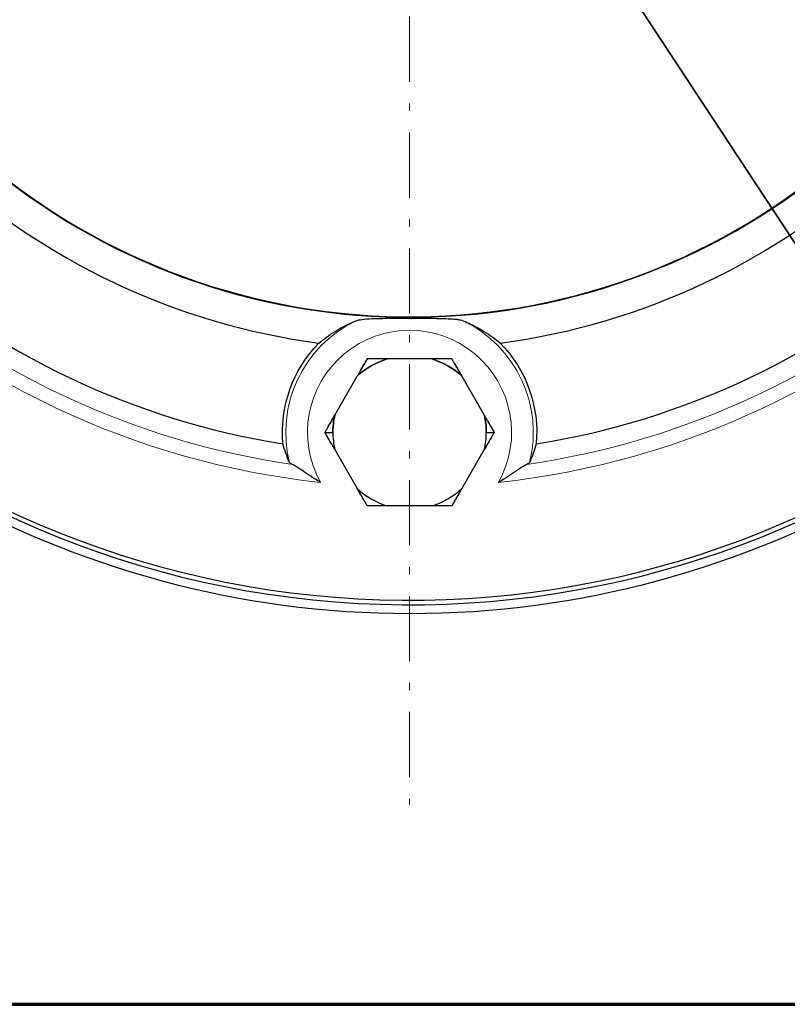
# Model space of a CAD drawing. Header units: millimetres. Extents: x 18 to 610, y -123 to 280.
# Tile 56 of 87: x 424 to 477, y -120 to -52. Entities that reach past the tile are written whole.
import ezdxf

# ---------------------------------------------------------------- set-up
doc = ezdxf.new("R2010")
doc.units = ezdxf.units.MM
doc.linetypes.add('CENTER', pattern=[8, 4.5, -1.5, 0.5, -1.5])
doc.linetypes.add('SOLID', pattern=[0])
doc.styles.add('Arial', font='Arial.ttf', dxfattribs={"height": 5})
doc.dimstyles.get("Standard").update_dxf_attribs({"dimtxt": 5, "dimasz": 5, "dimexe": 0.18, "dimexo": 0.0625, "dimgap": 0.09, "dimtad": 0, "dimtih": 1, "dimtoh": 1, "dimdec": 4, "dimzin": 0, "dimdsep": 46, "dimtxsty": 'Arial', "dimcen": 0.09, "dimadec": 0, "dimazin": 0, "dimtfac": 1, "dimtdec": 4, "dimtofl": 0, "dimtmove": 0, "dimatfit": 3, "dimfxl": 0, "dimtolj": 1, "dimtzin": 0, "dimarcsym": 0})

# ---------------------------------------------------------------- blocks, each defined once
blk = doc.blocks.new('*D6')
at = {"color": 0, "lineweight": -2}
for p, q in [((486.476, -81.347), (396.595, 55.183)), ((414.899, 27.379), (483.727, -77.171))]:
    blk.add_line(p, q, dxfattribs=at)
at = {"color": 0}
blk.add_solid([(483.031, -77.629), (484.423, -76.712), (486.476, -81.347)], dxfattribs=at)
at = {"layer": 'Defpoints', "color": 0}
for p in [(414.899, 27.379), (486.476, -81.347)]:
    blk.add_point(p, dxfattribs=at)
at = {"color": 0, "lineweight": 9, "insert": (408.419, 46.661), "char_height": 5, "attachment_point": 5, "rotation": 303.35809, "style": 'Arial'}
blk.add_mtext('\\A1;Ø130.2', dxfattribs=at)
blk = doc.blocks.new('BlockOfCenters_3', base_point=(450.688, -26.984))
at = {"color": 6, "linetype": 'CENTER', "lineweight": 9}
blk.add_lwpolyline([(450.688, 52.216), (450.688, -106.184)], dxfattribs=at)
blk = doc.blocks.new('BlockOfViews_4')
at = {"linetype": 'SOLID', "lineweight": 30}
for p, q in [((452.244, -75.418, 15.99), (449.131, -75.418, 15.99)), ((445.522, -79.299, 15.99), (447.078, -76.603, 15.99)), ((454.297, -76.603, 15.99), (455.853, -79.299, 15.99)), ((444.838, -80.484, 15.672), (445.388, -80.484, 15.99)), ((455.988, -80.484, 15.99), (456.538, -80.484, 15.672)), ((445.522, -81.669, 15.99), (447.078, -84.365, 15.99)), ((455.853, -81.669, 15.99), (454.297, -84.365, 15.99)), ((452.244, -85.55, 15.99), (449.131, -85.55, 15.99))]:
    blk.add_line(p, q, dxfattribs=at)
for centre, radius, start, end in [((450.688, -26.984, -6.25), 65.4, 15.07441, 348.97592), ((450.688, -26.984, 11.75), 65.086, 15.14938, 348.92124), ((450.688, -26.984, 11.75), 45.553, 184.40639, 346.29591), ((450.688, -26.984, 11.75), 45.519, 184.40986, 346.31303), ((450.688, -26.984, -9.95), 66, 210.10029, 329.89971), ((450.688, -26.984, 3.55), 47.75, 226.99472, 262.46339), ((450.688, -26.984, 3.55), 47.75, 277.53661, 313.00528), ((450.688, -26.984, 3.55), 55, 228.61214, 260.84598), ((450.688, -26.984, 3.55), 55, 279.15402, 311.38786), ((450.688, -80.484, 15.99), 5.3, 107.07994, 132.92006), ((450.688, -80.484, 15.99), 5.3, 47.07994, 72.92006), ((450.688, -80.484, 15.99), 5.3, 167.07994, 180), ((450.688, -80.484, 15.99), 5.3, 0, 12.92006), ((450.688, -80.484, 15.99), 5.3, 180, 192.92006), ((450.688, -80.484, 15.99), 5.3, 180, 192.92006), ((450.688, -80.484, 15.99), 5.3, 347.07994, 0), ((450.688, -80.484, 15.99), 5.3, 347.07994, 0), ((450.688, -80.484, 15.99), 5.3, 227.07994, 252.92006), ((450.688, -80.484, 15.99), 5.3, 227.07994, 252.92006), ((450.688, -80.484, 15.99), 5.3, 287.07994, 312.92006), ((450.688, -80.484, 15.99), 5.3, 287.07994, 312.92006)]:
    blk.add_arc(centre, radius, start, end, dxfattribs=at)
at = {"color": 196, "linetype": 'SOLID', "lineweight": 9}
for centre, radius, start, end in [((450.688, -26.984, 11.75), 57.285, 225.61865, 263.83946), ((450.688, -26.984, 11.75), 57.285, 276.16054, 314.38135), ((450.688, -80.484, 10.302), 8.551, 115.64085, 194.04437), ((450.688, -80.484, 10.302), 8.551, 345.95563, 64.35915)]:
    blk.add_arc(centre, radius, start, end, dxfattribs=at)
at = {"color": 196, "linetype": 'SOLID', "lineweight": 9, "extrusion": (0, 0, -1)}
for centre, radius, start, end in [((-450.688, -26.984, -10.924), 56.3, 278.26577, 312.27611), ((-450.688, -26.984, -10.924), 56.3, 227.72389, 261.73423), ((-450.688, -80.484, -11.75), 7.051, 330.66922, 209.33078)]:
    blk.add_arc(centre, radius, start, end, dxfattribs=at)
at = {"linetype": 'SOLID', "lineweight": 30, "extrusion": (-2.45015e-16, 0, -1)}
for start, end in [(354.77902, 44.53718), (135.46282, 185.22098)]:
    blk.add_arc((-450.688, -80.484, -3.55), 8.786, start, end, dxfattribs=at)
at = {"linetype": 'SOLID', "lineweight": 30, "extrusion": (0, 0, -1)}
for start, end in [(47.07994, 72.92006), (107.07994, 132.92006), (0, 12.92006), (167.07994, 180)]:
    blk.add_arc((-450.688, -80.484, -15.99), 5.3, start, end, dxfattribs=at)
at = {"linetype": 'SOLID', "lineweight": 30, "extrusion": (-0.866025, 0.5, -9.51527e-13)}
blk.add_arc((-155.077, 3.738, -425.483), 12.435, 101.83877, 106.30282, dxfattribs=at)
at = {"linetype": 'SOLID', "lineweight": 30, "extrusion": (0.866025, 0.5, -5.62356e-12)}
blk.add_arc((-295.611, 3.738, 355.131), 12.435, 75.56329, 80.17313, dxfattribs=at)
at = {"linetype": 'SOLID', "lineweight": 30, "extrusion": (-0.866025, 0.5, 7.44699e-12)}
blk.add_arc((-156.208, 3.738, -425.483), 12.435, 75.56317, 80.17313, dxfattribs=at)
at = {"linetype": 'SOLID', "lineweight": 30, "extrusion": (0.866025, 0.5, -1.09426e-11)}
blk.add_arc((-294.479, 3.738, 355.131), 12.435, 101.83886, 106.30282, dxfattribs=at)
at = {"linetype": 'SOLID', "lineweight": 30, "extrusion": (-0.866025, -0.5, 9.12311e-12)}
blk.add_arc((295.611, 3.738, -344.999), 12.435, 101.83888, 106.30282, dxfattribs=at)
at = {"linetype": 'SOLID', "lineweight": 30, "extrusion": (0.866025, -0.5, 8.65531e-12)}
blk.add_arc((155.077, 3.738, 435.615), 12.435, 75.56325, 80.17313, dxfattribs=at)
at = {"linetype": 'SOLID', "lineweight": 30, "extrusion": (-0.866025, -0.5, 2.99193e-12)}
blk.add_arc((294.479, 3.738, -344.999), 12.435, 75.56331, 80.17313, dxfattribs=at)
at = {"linetype": 'SOLID', "lineweight": 30, "extrusion": (0.866025, -0.5, -2.16781e-12)}
blk.add_arc((156.208, 3.738, 435.615), 12.435, 101.83883, 106.30282, dxfattribs=at)
at = {"linetype": 'SOLID', "lineweight": 30, "extrusion": (-1.18332e-12, -1, 5.09917e-12)}
blk.add_arc((451.253, 3.738, 85.55), 12.435, 101.8388, 106.30282, dxfattribs=at)
at = {"linetype": 'SOLID', "lineweight": 30, "extrusion": (1.18332e-12, -1, 5.09917e-12)}
blk.add_arc((450.122, 3.738, 85.55), 12.435, 75.5633, 80.17313, dxfattribs=at)
at = {"linetype": 'SOLID', "lineweight": 30}
for points, knots in [([(446.988, -72.775, 10.302), (447.06, -72.746, 10.434), (447.16, -72.722, 10.551), (447.433, -72.677, 10.795), (447.647, -72.655, 10.934), (448.307, -72.618, 11.222), (448.732, -72.611, 11.325), (449.451, -72.605, 11.438), (449.771, -72.604, 11.468), (450.349, -72.604, 11.499), (450.62, -72.604, 11.503), (451.165, -72.604, 11.494), (451.452, -72.604, 11.479), (452.095, -72.606, 11.418), (452.469, -72.608, 11.36), (453.383, -72.629, 11.123), (453.717, -72.654, 10.939), (454.023, -72.69, 10.723), (454.118, -72.705, 10.644), (454.273, -72.737, 10.478), (454.337, -72.755, 10.394), (454.388, -72.775, 10.302)], [0, 0, 0, 0, 0.45794, 0.45794, 1.10276, 1.10276, 1.970198, 1.970198, 2.627273, 2.627273, 3.184393, 3.184393, 3.773575, 3.773575, 4.537836, 4.537836, 5.748772, 5.748772, 6.336689, 6.336689, 6.847113, 6.847113, 6.847113, 6.847113]), ([(444.425, -74.321, 3.55), (444.743, -74.054, 4.694), (445.115, -73.778, 5.892), (445.828, -73.336, 7.823), (446.134, -73.166, 8.571), (446.636, -72.926, 9.634), (446.807, -72.849, 9.973), (446.988, -72.775, 10.302)], [1.040291, 1.040291, 1.040291, 1.040291, 4.553172, 4.553172, 6.829758, 6.829758, 7.937867, 7.937867, 7.937867, 7.937867]), ([(454.388, -72.775, 10.302), (454.568, -72.849, 9.973), (454.74, -72.926, 9.634), (455.241, -73.166, 8.571), (455.547, -73.336, 7.823), (456.26, -73.778, 5.892), (456.632, -74.054, 4.694), (456.95, -74.321, 3.55)], [1.168477, 1.168477, 1.168477, 1.168477, 2.276586, 2.276586, 4.553172, 4.553172, 8.066053, 8.066053, 8.066053, 8.066053]), ([(447.763, -75.418, 15.672), (447.751, -75.438, 15.679), (447.739, -75.459, 15.686), (447.715, -75.5, 15.7), (447.703, -75.52, 15.706), (447.679, -75.562, 15.719), (447.668, -75.582, 15.726), (447.644, -75.623, 15.739), (447.632, -75.644, 15.745), (447.608, -75.685, 15.758), (447.596, -75.706, 15.764), (447.572, -75.747, 15.777), (447.56, -75.768, 15.783), (447.536, -75.809, 15.795), (447.524, -75.83, 15.801), (447.5, -75.872, 15.813), (447.488, -75.892, 15.819), (447.464, -75.934, 15.831), (447.452, -75.955, 15.836), (447.428, -75.996, 15.848), (447.416, -76.017, 15.853), (447.392, -76.059, 15.865), (447.38, -76.079, 15.87), (447.356, -76.121, 15.881), (447.344, -76.142, 15.886), (447.32, -76.184, 15.897), (447.308, -76.204, 15.902), (447.284, -76.246, 15.912), (447.272, -76.267, 15.917), (447.248, -76.309, 15.927), (447.236, -76.33, 15.932), (447.212, -76.372, 15.941), (447.2, -76.393, 15.946), (447.175, -76.435, 15.955), (447.163, -76.456, 15.96), (447.139, -76.498, 15.969), (447.127, -76.519, 15.973), (447.103, -76.561, 15.982), (447.091, -76.582, 15.986), (447.078, -76.603, 15.99)], [0, 0, 0, 0, 0.042359, 0.042359, 0.0847181, 0.0847181, 0.1270771, 0.1270771, 0.1694361, 0.1694361, 0.2117951, 0.2117951, 0.2541542, 0.2541542, 0.2965132, 0.2965132, 0.3388722, 0.3388722, 0.3812312, 0.3812312, 0.4235903, 0.4235903, 0.4659493, 0.4659493, 0.5083083, 0.5083083, 0.5506673, 0.5506673, 0.5930264, 0.5930264, 0.6353854, 0.6353854, 0.6777444, 0.6777444, 0.7201034, 0.7201034, 0.7624625, 0.7624625, 0.8048215, 0.8048215, 0.8048215, 0.8048215]), ([(449.131, -75.418, 15.99), (449.107, -75.418, 15.986), (449.082, -75.418, 15.982), (449.034, -75.418, 15.973), (449.01, -75.418, 15.969), (448.961, -75.418, 15.96), (448.937, -75.418, 15.955), (448.889, -75.418, 15.946), (448.864, -75.418, 15.941), (448.816, -75.418, 15.932), (448.792, -75.418, 15.927), (448.744, -75.418, 15.917), (448.719, -75.418, 15.912), (448.671, -75.418, 15.902), (448.647, -75.418, 15.897), (448.599, -75.418, 15.886), (448.575, -75.418, 15.881), (448.527, -75.418, 15.87), (448.503, -75.418, 15.864), (448.455, -75.418, 15.853), (448.431, -75.418, 15.848), (448.383, -75.418, 15.836), (448.359, -75.418, 15.831), (448.311, -75.418, 15.819), (448.287, -75.418, 15.813), (448.239, -75.418, 15.801), (448.215, -75.418, 15.795), (448.167, -75.418, 15.783), (448.143, -75.418, 15.777), (448.096, -75.418, 15.764), (448.072, -75.418, 15.758), (448.024, -75.418, 15.745), (448, -75.418, 15.739), (447.953, -75.418, 15.726), (447.929, -75.418, 15.719), (447.881, -75.418, 15.706), (447.857, -75.418, 15.7), (447.81, -75.418, 15.686), (447.786, -75.418, 15.679), (447.763, -75.418, 15.672)], [0, 0, 0, 0, 0.0280098, 0.0280098, 0.0560196, 0.0560196, 0.0840294, 0.0840294, 0.1120392, 0.1120392, 0.1400489, 0.1400489, 0.1680587, 0.1680587, 0.1960685, 0.1960685, 0.2240783, 0.2240783, 0.2520881, 0.2520881, 0.2800979, 0.2800979, 0.3081077, 0.3081077, 0.3361175, 0.3361175, 0.3641273, 0.3641273, 0.3921371, 0.3921371, 0.4201468, 0.4201468, 0.4481566, 0.4481566, 0.4761664, 0.4761664, 0.5041762, 0.5041762, 0.532186, 0.532186, 0.532186, 0.532186]), ([(453.613, -75.418, 15.672), (453.589, -75.418, 15.679), (453.565, -75.418, 15.686), (453.518, -75.418, 15.7), (453.494, -75.418, 15.706), (453.446, -75.418, 15.719), (453.423, -75.418, 15.726), (453.375, -75.418, 15.739), (453.351, -75.418, 15.745), (453.304, -75.418, 15.758), (453.28, -75.418, 15.764), (453.232, -75.418, 15.777), (453.208, -75.418, 15.783), (453.16, -75.418, 15.795), (453.136, -75.418, 15.801), (453.088, -75.418, 15.813), (453.064, -75.418, 15.819), (453.017, -75.418, 15.831), (452.993, -75.418, 15.836), (452.945, -75.418, 15.848), (452.921, -75.418, 15.853), (452.872, -75.418, 15.864), (452.848, -75.418, 15.87), (452.8, -75.418, 15.881), (452.776, -75.418, 15.886), (452.728, -75.418, 15.897), (452.704, -75.418, 15.902), (452.656, -75.418, 15.912), (452.632, -75.418, 15.917), (452.583, -75.418, 15.927), (452.559, -75.418, 15.932), (452.511, -75.418, 15.941), (452.487, -75.418, 15.946), (452.438, -75.418, 15.955), (452.414, -75.418, 15.96), (452.366, -75.418, 15.969), (452.341, -75.418, 15.973), (452.293, -75.418, 15.982), (452.269, -75.418, 15.986), (452.244, -75.418, 15.99)], [0, 0, 0, 0, 0.0423631, 0.0423631, 0.0847261, 0.0847261, 0.1270892, 0.1270892, 0.1694523, 0.1694523, 0.2118154, 0.2118154, 0.2541784, 0.2541784, 0.2965415, 0.2965415, 0.3389046, 0.3389046, 0.3812676, 0.3812676, 0.4236307, 0.4236307, 0.4659938, 0.4659938, 0.5083568, 0.5083568, 0.5507199, 0.5507199, 0.593083, 0.593083, 0.6354461, 0.6354461, 0.6778091, 0.6778091, 0.7201722, 0.7201722, 0.7625353, 0.7625353, 0.8048983, 0.8048983, 0.8048983, 0.8048983]), ([(454.297, -76.603, 15.99), (454.285, -76.582, 15.986), (454.272, -76.561, 15.982), (454.248, -76.519, 15.973), (454.236, -76.498, 15.969), (454.212, -76.456, 15.96), (454.2, -76.435, 15.955), (454.176, -76.393, 15.946), (454.163, -76.372, 15.941), (454.139, -76.33, 15.932), (454.127, -76.309, 15.927), (454.103, -76.267, 15.917), (454.091, -76.246, 15.912), (454.067, -76.204, 15.902), (454.055, -76.184, 15.897), (454.031, -76.142, 15.886), (454.019, -76.121, 15.881), (453.995, -76.079, 15.87), (453.983, -76.059, 15.864), (453.959, -76.017, 15.853), (453.947, -75.996, 15.848), (453.923, -75.955, 15.836), (453.911, -75.934, 15.831), (453.887, -75.892, 15.819), (453.875, -75.872, 15.813), (453.851, -75.83, 15.801), (453.839, -75.809, 15.795), (453.815, -75.768, 15.783), (453.803, -75.747, 15.777), (453.779, -75.706, 15.764), (453.767, -75.685, 15.758), (453.743, -75.644, 15.745), (453.731, -75.623, 15.739), (453.708, -75.582, 15.726), (453.696, -75.562, 15.719), (453.672, -75.52, 15.706), (453.66, -75.5, 15.7), (453.636, -75.459, 15.686), (453.624, -75.438, 15.679), (453.613, -75.418, 15.672)], [0, 0, 0, 0, 0.0280135, 0.0280135, 0.056027, 0.056027, 0.0840405, 0.0840405, 0.112054, 0.112054, 0.1400675, 0.1400675, 0.1680811, 0.1680811, 0.1960946, 0.1960946, 0.2241081, 0.2241081, 0.2521216, 0.2521216, 0.2801351, 0.2801351, 0.3081486, 0.3081486, 0.3361621, 0.3361621, 0.3641756, 0.3641756, 0.3921891, 0.3921891, 0.4202026, 0.4202026, 0.4482162, 0.4482162, 0.4762297, 0.4762297, 0.5042432, 0.5042432, 0.5322567, 0.5322567, 0.5322567, 0.5322567]), ([(445.522, -79.299, 15.99), (445.51, -79.32, 15.986), (445.497, -79.341, 15.982), (445.473, -79.383, 15.973), (445.461, -79.404, 15.969), (445.437, -79.446, 15.96), (445.425, -79.467, 15.955), (445.4, -79.509, 15.946), (445.388, -79.53, 15.941), (445.364, -79.572, 15.932), (445.352, -79.593, 15.927), (445.328, -79.634, 15.917), (445.316, -79.655, 15.912), (445.292, -79.697, 15.902), (445.28, -79.718, 15.897), (445.256, -79.76, 15.886), (445.244, -79.78, 15.881), (445.22, -79.822, 15.87), (445.208, -79.843, 15.864), (445.183, -79.885, 15.853), (445.171, -79.905, 15.848), (445.147, -79.947, 15.836), (445.135, -79.968, 15.831), (445.112, -80.009, 15.819), (445.1, -80.03, 15.813), (445.076, -80.071, 15.801), (445.064, -80.092, 15.795), (445.04, -80.133, 15.783), (445.028, -80.154, 15.777), (445.004, -80.196, 15.764), (444.992, -80.216, 15.758), (444.968, -80.258, 15.745), (444.956, -80.278, 15.739), (444.933, -80.319, 15.726), (444.921, -80.34, 15.719), (444.897, -80.381, 15.706), (444.885, -80.402, 15.7), (444.861, -80.443, 15.686), (444.849, -80.463, 15.679), (444.838, -80.484, 15.672)], [0, 0, 0, 0, 0.0280169, 0.0280169, 0.0560337, 0.0560337, 0.0840506, 0.0840506, 0.1120674, 0.1120674, 0.1400843, 0.1400843, 0.1681012, 0.1681012, 0.196118, 0.196118, 0.2241349, 0.2241349, 0.2521517, 0.2521517, 0.2801686, 0.2801686, 0.3081855, 0.3081855, 0.3362023, 0.3362023, 0.3642192, 0.3642192, 0.392236, 0.392236, 0.4202529, 0.4202529, 0.4482698, 0.4482698, 0.4762866, 0.4762866, 0.5043035, 0.5043035, 0.5323203, 0.5323203, 0.5323203, 0.5323203]), ([(456.538, -80.484, 15.672), (456.526, -80.463, 15.679), (456.514, -80.443, 15.686), (456.49, -80.402, 15.7), (456.478, -80.381, 15.706), (456.455, -80.34, 15.719), (456.443, -80.319, 15.726), (456.419, -80.278, 15.739), (456.407, -80.257, 15.745), (456.383, -80.216, 15.758), (456.371, -80.196, 15.764), (456.347, -80.154, 15.777), (456.335, -80.133, 15.783), (456.312, -80.092, 15.795), (456.3, -80.071, 15.801), (456.276, -80.03, 15.813), (456.264, -80.009, 15.819), (456.24, -79.968, 15.831), (456.228, -79.947, 15.836), (456.204, -79.905, 15.848), (456.192, -79.884, 15.853), (456.168, -79.843, 15.864), (456.156, -79.822, 15.87), (456.132, -79.78, 15.881), (456.12, -79.76, 15.886), (456.095, -79.718, 15.897), (456.083, -79.697, 15.902), (456.059, -79.655, 15.912), (456.047, -79.634, 15.917), (456.023, -79.593, 15.927), (456.011, -79.572, 15.932), (455.987, -79.53, 15.941), (455.975, -79.509, 15.946), (455.95, -79.467, 15.955), (455.938, -79.446, 15.96), (455.914, -79.404, 15.969), (455.902, -79.383, 15.973), (455.878, -79.341, 15.982), (455.866, -79.32, 15.986), (455.853, -79.299, 15.99)], [0, 0, 0, 0, 0.0423557, 0.0423557, 0.0847113, 0.0847113, 0.127067, 0.127067, 0.1694227, 0.1694227, 0.2117784, 0.2117784, 0.254134, 0.254134, 0.2964897, 0.2964897, 0.3388454, 0.3388454, 0.3812011, 0.3812011, 0.4235567, 0.4235567, 0.4659124, 0.4659124, 0.5082681, 0.5082681, 0.5506237, 0.5506237, 0.5929794, 0.5929794, 0.6353351, 0.6353351, 0.6776908, 0.6776908, 0.7200464, 0.7200464, 0.7624021, 0.7624021, 0.8047578, 0.8047578, 0.8047578, 0.8047578]), ([(445.522, -81.669, 15.99), (445.51, -81.648, 15.986), (445.497, -81.627, 15.982), (445.473, -81.585, 15.973), (445.461, -81.564, 15.969), (445.437, -81.522, 15.96), (445.425, -81.501, 15.955), (445.4, -81.459, 15.946), (445.388, -81.438, 15.941), (445.364, -81.396, 15.932), (445.352, -81.375, 15.927), (445.328, -81.333, 15.917), (445.316, -81.312, 15.912), (445.292, -81.271, 15.902), (445.28, -81.25, 15.897), (445.256, -81.208, 15.886), (445.244, -81.187, 15.881), (445.22, -81.146, 15.87), (445.208, -81.125, 15.864), (445.183, -81.083, 15.853), (445.171, -81.062, 15.848), (445.147, -81.021, 15.836), (445.135, -81, 15.831), (445.112, -80.959, 15.819), (445.1, -80.938, 15.813), (445.076, -80.896, 15.801), (445.064, -80.876, 15.795), (445.04, -80.834, 15.783), (445.028, -80.814, 15.777), (445.004, -80.772, 15.764), (444.992, -80.752, 15.758), (444.968, -80.71, 15.745), (444.956, -80.69, 15.739), (444.933, -80.648, 15.726), (444.921, -80.628, 15.719), (444.897, -80.587, 15.706), (444.885, -80.566, 15.7), (444.861, -80.525, 15.686), (444.849, -80.504, 15.679), (444.838, -80.484, 15.672)], [0, 0, 0, 0, 0.0280169, 0.0280169, 0.0560337, 0.0560337, 0.0840506, 0.0840506, 0.1120674, 0.1120674, 0.1400843, 0.1400843, 0.1681012, 0.1681012, 0.196118, 0.196118, 0.2241349, 0.2241349, 0.2521517, 0.2521517, 0.2801686, 0.2801686, 0.3081855, 0.3081855, 0.3362023, 0.3362023, 0.3642192, 0.3642192, 0.392236, 0.392236, 0.4202529, 0.4202529, 0.4482698, 0.4482698, 0.4762866, 0.4762866, 0.5043035, 0.5043035, 0.5323203, 0.5323203, 0.5323203, 0.5323203]), ([(456.538, -80.484, 15.672), (456.526, -80.504, 15.679), (456.514, -80.525, 15.686), (456.49, -80.566, 15.7), (456.478, -80.587, 15.706), (456.455, -80.628, 15.719), (456.443, -80.648, 15.726), (456.419, -80.69, 15.739), (456.407, -80.71, 15.745), (456.383, -80.752, 15.758), (456.371, -80.772, 15.764), (456.347, -80.814, 15.777), (456.335, -80.834, 15.783), (456.312, -80.876, 15.795), (456.3, -80.896, 15.801), (456.276, -80.938, 15.813), (456.264, -80.959, 15.819), (456.24, -81, 15.831), (456.228, -81.021, 15.836), (456.204, -81.062, 15.848), (456.192, -81.083, 15.853), (456.168, -81.125, 15.864), (456.156, -81.146, 15.87), (456.132, -81.187, 15.881), (456.12, -81.208, 15.886), (456.095, -81.25, 15.897), (456.083, -81.271, 15.902), (456.059, -81.313, 15.912), (456.047, -81.333, 15.917), (456.023, -81.375, 15.927), (456.011, -81.396, 15.932), (455.987, -81.438, 15.941), (455.975, -81.459, 15.946), (455.95, -81.501, 15.955), (455.938, -81.522, 15.96), (455.914, -81.564, 15.969), (455.902, -81.585, 15.973), (455.878, -81.627, 15.982), (455.866, -81.648, 15.986), (455.853, -81.669, 15.99)], [0, 0, 0, 0, 0.0423557, 0.0423557, 0.0847113, 0.0847113, 0.127067, 0.127067, 0.1694227, 0.1694227, 0.2117784, 0.2117784, 0.254134, 0.254134, 0.2964897, 0.2964897, 0.3388454, 0.3388454, 0.3812011, 0.3812011, 0.4235567, 0.4235567, 0.4659124, 0.4659124, 0.5082681, 0.5082681, 0.5506237, 0.5506237, 0.5929794, 0.5929794, 0.6353351, 0.6353351, 0.6776908, 0.6776908, 0.7200464, 0.7200464, 0.7624021, 0.7624021, 0.8047578, 0.8047578, 0.8047578, 0.8047578]), ([(442.393, -82.559, 10.302), (442.302, -82.352, 9.219), (442.216, -82.135, 8.075), (442.062, -81.702, 5.784), (441.994, -81.487, 4.637), (441.938, -81.283, 3.55)], [0.999786, 0.999786, 0.999786, 0.999786, 4.184941, 4.184941, 7.373204, 7.373204, 7.373204, 7.373204]), ([(459.438, -81.283, 3.55), (459.381, -81.487, 4.637), (459.313, -81.702, 5.784), (459.16, -82.135, 8.075), (459.073, -82.352, 9.219), (458.983, -82.559, 10.302)], [0.996678, 0.996678, 0.996678, 0.996678, 4.184941, 4.184941, 7.370096, 7.370096, 7.370096, 7.370096]), ([(442.594, -82.699, 10.924), (442.537, -82.674, 10.828), (442.491, -82.649, 10.727), (442.424, -82.602, 10.518), (442.402, -82.58, 10.411), (442.393, -82.559, 10.302)], [0.000001, 0.000001, 0.000001, 0.000001, 0.3407237, 0.3407237, 0.6743841, 0.6743841, 0.6743841, 0.6743841]), ([(444.54, -83.938, 11.75), (444.535, -83.935, 11.75), (444.53, -83.932, 11.75), (444.045, -83.647, 11.748), (443.636, -83.372, 11.668), (443.113, -83.019, 11.435), (442.953, -82.91, 11.329), (442.738, -82.775, 11.127), (442.658, -82.728, 11.032), (442.594, -82.699, 10.924)], [-1.964888, -1.964888, -1.964888, -1.964888, -1.954554, -1.954554, -0.968363, -0.968363, -0.388603, -0.388603, -0.000048, -0.000048, -0.000048, -0.000048]), ([(458.782, -82.699, 10.924), (458.717, -82.728, 11.032), (458.637, -82.775, 11.127), (458.423, -82.91, 11.329), (458.262, -83.019, 11.435), (457.74, -83.372, 11.668), (457.33, -83.647, 11.748), (456.845, -83.932, 11.75), (456.84, -83.935, 11.75), (456.835, -83.938, 11.75)], [-3.311029, -3.311029, -3.311029, -3.311029, -2.652797, -2.652797, -1.670656, -1.670656, 0, 0, 0.017506, 0.017506, 0.017506, 0.017506]), ([(458.983, -82.559, 10.302), (458.973, -82.58, 10.411), (458.952, -82.602, 10.518), (458.884, -82.649, 10.727), (458.838, -82.674, 10.828), (458.782, -82.699, 10.924)], [0, 0, 0, 0, 0.3334746, 0.3334746, 0.6740164, 0.6740164, 0.6740164, 0.6740164]), ([(447.763, -85.55, 15.672), (447.751, -85.53, 15.679), (447.739, -85.509, 15.686), (447.715, -85.468, 15.7), (447.703, -85.447, 15.706), (447.679, -85.406, 15.719), (447.668, -85.386, 15.726), (447.644, -85.344, 15.739), (447.632, -85.324, 15.745), (447.608, -85.282, 15.758), (447.596, -85.262, 15.764), (447.572, -85.22, 15.777), (447.56, -85.2, 15.783), (447.536, -85.158, 15.795), (447.524, -85.138, 15.801), (447.5, -85.096, 15.813), (447.488, -85.075, 15.819), (447.464, -85.034, 15.831), (447.452, -85.013, 15.836), (447.428, -84.972, 15.848), (447.416, -84.951, 15.853), (447.392, -84.909, 15.865), (447.38, -84.888, 15.87), (447.356, -84.847, 15.881), (447.344, -84.826, 15.886), (447.32, -84.784, 15.897), (447.308, -84.763, 15.902), (447.284, -84.722, 15.912), (447.272, -84.701, 15.917), (447.248, -84.659, 15.927), (447.236, -84.638, 15.932), (447.212, -84.596, 15.941), (447.2, -84.575, 15.946), (447.175, -84.533, 15.955), (447.163, -84.512, 15.96), (447.139, -84.47, 15.969), (447.127, -84.449, 15.973), (447.103, -84.407, 15.982), (447.091, -84.386, 15.986), (447.078, -84.365, 15.99)], [0, 0, 0, 0, 0.042359, 0.042359, 0.0847181, 0.0847181, 0.1270771, 0.1270771, 0.1694361, 0.1694361, 0.2117951, 0.2117951, 0.2541542, 0.2541542, 0.2965132, 0.2965132, 0.3388722, 0.3388722, 0.3812312, 0.3812312, 0.4235903, 0.4235903, 0.4659493, 0.4659493, 0.5083083, 0.5083083, 0.5506673, 0.5506673, 0.5930264, 0.5930264, 0.6353854, 0.6353854, 0.6777444, 0.6777444, 0.7201034, 0.7201034, 0.7624625, 0.7624625, 0.8048215, 0.8048215, 0.8048215, 0.8048215]), ([(454.297, -84.365, 15.99), (454.285, -84.386, 15.986), (454.272, -84.407, 15.982), (454.248, -84.449, 15.973), (454.236, -84.47, 15.969), (454.212, -84.512, 15.96), (454.2, -84.533, 15.955), (454.176, -84.575, 15.946), (454.163, -84.596, 15.941), (454.139, -84.638, 15.932), (454.127, -84.659, 15.927), (454.103, -84.701, 15.917), (454.091, -84.722, 15.912), (454.067, -84.763, 15.902), (454.055, -84.784, 15.897), (454.031, -84.826, 15.886), (454.019, -84.847, 15.881), (453.995, -84.888, 15.87), (453.983, -84.909, 15.864), (453.959, -84.951, 15.853), (453.947, -84.972, 15.848), (453.923, -85.013, 15.836), (453.911, -85.034, 15.831), (453.887, -85.075, 15.819), (453.875, -85.096, 15.813), (453.851, -85.138, 15.801), (453.839, -85.158, 15.795), (453.815, -85.2, 15.783), (453.803, -85.22, 15.777), (453.779, -85.262, 15.764), (453.767, -85.282, 15.758), (453.743, -85.324, 15.745), (453.731, -85.344, 15.739), (453.708, -85.386, 15.726), (453.696, -85.406, 15.719), (453.672, -85.447, 15.706), (453.66, -85.468, 15.7), (453.636, -85.509, 15.686), (453.624, -85.53, 15.679), (453.613, -85.55, 15.672)], [0, 0, 0, 0, 0.0280135, 0.0280135, 0.056027, 0.056027, 0.0840405, 0.0840405, 0.112054, 0.112054, 0.1400675, 0.1400675, 0.1680811, 0.1680811, 0.1960946, 0.1960946, 0.2241081, 0.2241081, 0.2521216, 0.2521216, 0.2801351, 0.2801351, 0.3081486, 0.3081486, 0.3361621, 0.3361621, 0.3641756, 0.3641756, 0.3921891, 0.3921891, 0.4202026, 0.4202026, 0.4482162, 0.4482162, 0.4762297, 0.4762297, 0.5042432, 0.5042432, 0.5322567, 0.5322567, 0.5322567, 0.5322567]), ([(449.131, -85.55, 15.99), (449.107, -85.55, 15.986), (449.082, -85.55, 15.982), (449.034, -85.55, 15.973), (449.01, -85.55, 15.969), (448.961, -85.55, 15.96), (448.937, -85.55, 15.955), (448.889, -85.55, 15.946), (448.864, -85.55, 15.941), (448.816, -85.55, 15.932), (448.792, -85.55, 15.927), (448.744, -85.55, 15.917), (448.719, -85.55, 15.912), (448.671, -85.55, 15.902), (448.647, -85.55, 15.897), (448.599, -85.55, 15.886), (448.575, -85.55, 15.881), (448.527, -85.55, 15.87), (448.503, -85.55, 15.864), (448.455, -85.55, 15.853), (448.431, -85.55, 15.848), (448.383, -85.55, 15.836), (448.359, -85.55, 15.831), (448.311, -85.55, 15.819), (448.287, -85.55, 15.813), (448.239, -85.55, 15.801), (448.215, -85.55, 15.795), (448.167, -85.55, 15.783), (448.143, -85.55, 15.777), (448.096, -85.55, 15.764), (448.072, -85.55, 15.758), (448.024, -85.55, 15.745), (448, -85.55, 15.739), (447.953, -85.55, 15.726), (447.929, -85.55, 15.719), (447.881, -85.55, 15.706), (447.857, -85.55, 15.7), (447.81, -85.55, 15.686), (447.786, -85.55, 15.679), (447.763, -85.55, 15.672)], [0, 0, 0, 0, 0.0280098, 0.0280098, 0.0560196, 0.0560196, 0.0840294, 0.0840294, 0.1120392, 0.1120392, 0.1400489, 0.1400489, 0.1680587, 0.1680587, 0.1960685, 0.1960685, 0.2240783, 0.2240783, 0.2520881, 0.2520881, 0.2800979, 0.2800979, 0.3081077, 0.3081077, 0.3361175, 0.3361175, 0.3641273, 0.3641273, 0.3921371, 0.3921371, 0.4201468, 0.4201468, 0.4481566, 0.4481566, 0.4761664, 0.4761664, 0.5041762, 0.5041762, 0.532186, 0.532186, 0.532186, 0.532186]), ([(453.613, -85.55, 15.672), (453.589, -85.55, 15.679), (453.565, -85.55, 15.686), (453.518, -85.55, 15.7), (453.494, -85.55, 15.706), (453.446, -85.55, 15.719), (453.423, -85.55, 15.726), (453.375, -85.55, 15.739), (453.351, -85.55, 15.745), (453.304, -85.55, 15.758), (453.28, -85.55, 15.764), (453.232, -85.55, 15.777), (453.208, -85.55, 15.783), (453.16, -85.55, 15.795), (453.136, -85.55, 15.801), (453.088, -85.55, 15.813), (453.064, -85.55, 15.819), (453.017, -85.55, 15.831), (452.993, -85.55, 15.836), (452.945, -85.55, 15.848), (452.921, -85.55, 15.853), (452.872, -85.55, 15.864), (452.848, -85.55, 15.87), (452.8, -85.55, 15.881), (452.776, -85.55, 15.886), (452.728, -85.55, 15.897), (452.704, -85.55, 15.902), (452.656, -85.55, 15.912), (452.632, -85.55, 15.917), (452.583, -85.55, 15.927), (452.559, -85.55, 15.932), (452.511, -85.55, 15.941), (452.487, -85.55, 15.946), (452.438, -85.55, 15.955), (452.414, -85.55, 15.96), (452.366, -85.55, 15.969), (452.341, -85.55, 15.973), (452.293, -85.55, 15.982), (452.269, -85.55, 15.986), (452.244, -85.55, 15.99)], [0, 0, 0, 0, 0.0423631, 0.0423631, 0.0847261, 0.0847261, 0.1270892, 0.1270892, 0.1694523, 0.1694523, 0.2118154, 0.2118154, 0.2541784, 0.2541784, 0.2965415, 0.2965415, 0.3389046, 0.3389046, 0.3812676, 0.3812676, 0.4236307, 0.4236307, 0.4659938, 0.4659938, 0.5083568, 0.5083568, 0.5507199, 0.5507199, 0.593083, 0.593083, 0.6354461, 0.6354461, 0.6778091, 0.6778091, 0.7201722, 0.7201722, 0.7625353, 0.7625353, 0.8048983, 0.8048983, 0.8048983, 0.8048983])]:
    blk.add_open_spline(points, degree=3, knots=knots, dxfattribs=at)
blk.add_blockref('BlockOfCenters_3', (450.688, -26.984))
blk = doc.blocks.new('A21-m2')
at = {"color": 51, "linetype": 'SOLID', "lineweight": 70}
blk.add_line((203.099, -119.968), (609.821, -119.968), dxfattribs=at)

msp = doc.modelspace()

# ---------------------------------------------------------------- block references
for name in ['A21-m2', 'BlockOfViews_4']:
    msp.add_blockref(name, (0, 0))

# ---------------------------------------------------------------- dimensions: what is measured, and where the dimension line sits
at = {"lineweight": 9}
dim = msp.add_diameter_dim_2p(p1=(414.899, 27.379), p2=(486.476, -81.347), dimstyle='Standard', override={"dimtxt": 5, "dimasz": 5, "dimexe": 1.4, "dimexo": 0, "dimgap": 2.5, "dimtad": 1, "dimtih": 0, "dimtoh": 0, "dimdec": 1, "dimlfac": 1, "dimpost": '״<>', "dimse1": 0, "dimse2": 0, "dimtofl": 1}, dxfattribs=at)
dim.commit()
dim.dimension.update_dxf_attribs({"geometry": '*D6', "text_midpoint": (404.084, 43.807), "dimtype": 163})

doc.saveas('drawing.dxf')
